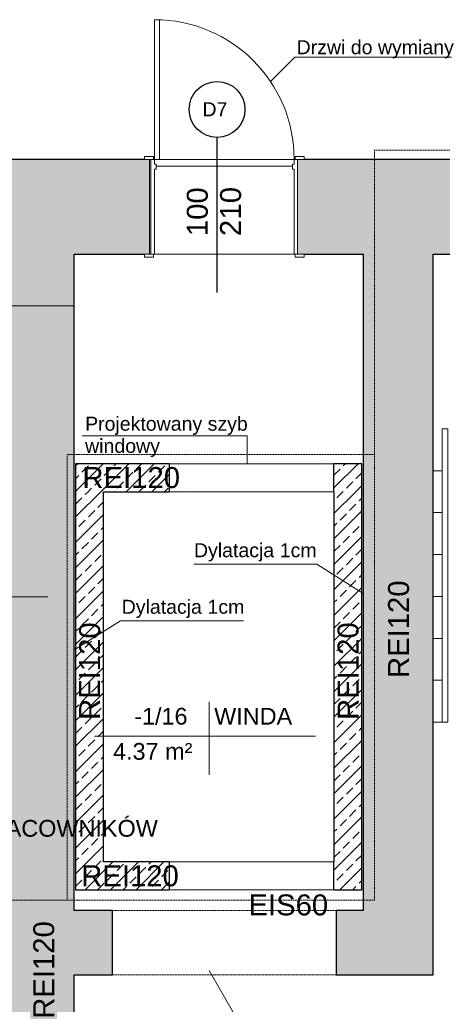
# Model space of a CAD drawing. Header units: centimetres. Extents: x 14504 to 44111, y -18976 to -7683.
# Tile 31 of 141: x 16201 to 16503, y -9418 to -8713. Entities that reach past the tile are written whole.
import ezdxf

# ---------------------------------------------------------------- set-up
doc = ezdxf.new("R2010")
doc.units = ezdxf.units.CM
doc.linetypes.add('Aligning Line 1_8_', pattern=[0.635, 0.3175, -0.3175])
doc.linetypes.add('Ponad', pattern=[0.396875, 0.238125, -0.15875])
for name, color, linetype, lineweight in [('A-AREA-IDEN', 4, 'Continuous', 9), ('A-DETL', 6, 'Continuous', 9), ('A-DETL-GENF', 92, 'Continuous', 9), ('A-DETL-MEDM', 33, 'Continuous', 25), ('A-DETL-THIN', 151, 'Continuous', 9), ('A-DOOR', 31, 'Continuous', 9), ('A-DOOR-FRAM', 31, 'Continuous', 18), ('A-FLOR', 192, 'Continuous', 9), ('A-FLOR-HRAL', 11, 'Continuous', 9), ('A-WALL', 4, 'Continuous', 9), ('A-WALL-PATT', 111, 'Continuous', 25), ('G-ANNO-TEXT', 8, 'Continuous', 9), ('S-STRS', 31, 'Continuous', 9)]:
    doc.layers.add(name, color=color, linetype=linetype, lineweight=lineweight)
doc.styles.add('Arial_1', font='arial.ttf', dxfattribs={"height": 12})
doc.styles.add('Arial_4', font='arial.ttf', dxfattribs={"height": 10})
doc.styles.add('Arial_5', font='arial.ttf', dxfattribs={"height": 15})
pattern_1 = [(45, (0, 0), (-9.123799, 9.123799), []), (45, (9.124, 0), (-9.123799, 9.123799), [6.452, -3.226])]

# ---------------------------------------------------------------- blocks, each defined once
blk = doc.blocks.new('Drzwi-wewnętrzne-jednoskrzydłowe-dwupanelowe-drewniane - 1000 x 2100mm-709013-1_Poziom piwnicy')
at = {"layer": 'A-DOOR', "color": 94}
for p, q in [((-57.135, 36.3175), (-50.635, 36.3175)), ((-57.135, 34.3175), (-57.135, 36.3175)), ((-50.635, 36.3175), (-50.635, 34.3175)), ((50.635, 36.3175), (57.135, 36.3175)), ((50.635, 34.3175), (50.635, 36.3175)), ((57.135, 36.3175), (57.135, 34.3175)), ((-50.635, 34.3175), (-57.135, 34.3175)), ((57.135, 34.3175), (50.635, 34.3175)), ((-57.135, -33.6825), (-50.635, -33.6825)), ((-57.135, -35.6825), (-57.135, -33.6825)), ((-50.635, -33.6825), (-50.635, -35.6825)), ((50.635, -33.6825), (57.135, -33.6825)), ((50.635, -35.6825), (50.635, -33.6825)), ((57.135, -33.6825), (57.135, -35.6825)), ((-50.635, -35.6825), (-57.135, -35.6825)), ((57.135, -35.6825), (50.635, -35.6825))]:
    blk.add_line(p, q, dxfattribs=at)
at = {"layer": 'A-DOOR', "color": 84, "lineweight": 18}
for p, q in [((46.5, -33.6825), (50, -33.6825)), ((46.5, -133.6825), (46.5, -33.6825)), ((50, -33.6825), (50, -133.6825)), ((50, -133.6825), (46.5, -133.6825))]:
    blk.add_line(p, q, dxfattribs=at)
at = {"layer": 'A-DOOR', "color": 94}
blk.add_arc((50, -33.6825), 100, 180, 270, dxfattribs=at)
at = {"layer": 'A-DOOR-FRAM', "color": 84}
for p, q in [((-52.5, 34.3175), (-50, 34.3175)), ((-52.5, -33.6825), (-52.5, 34.3175)), ((-50, 34.3175), (-50, -26.69)), ((50, 34.3175), (52.5, 34.3175)), ((50, -26.69), (50, 34.3175)), ((52.5, 34.3175), (52.5, -33.6825)), ((-50, -26.69), (-48.73, -26.69)), ((-48.73, -26.69), (-48.73, -30.1825)), ((48.73, -26.69), (50, -26.69)), ((48.73, -30.1825), (48.73, -26.69)), ((-50, -33.6825), (-52.5, -33.6825)), ((-50, -30.1825), (-50, -33.6825)), ((-48.73, -30.1825), (-50, -30.1825)), ((50, -30.1825), (48.73, -30.1825)), ((50, -33.6825), (50, -30.1825)), ((52.5, -33.6825), (50, -33.6825))]:
    blk.add_line(p, q, dxfattribs=at)
blk = doc.blocks.new('Otwór drzwiowy - 118x223-651258-1_Poziom piwnicy')
at = {"layer": 'A-DETL-GENF', "linetype": 'Ponad'}
for p, q in [((58.18, 10), (-59.82, 10)), ((-59.82, -10), (58.18, -10))]:
    blk.add_line(p, q, dxfattribs=at)
at = {"layer": 'A-DETL-MEDM'}
for p, q in [((-59.82, 10), (-59.82, -10)), ((58.18, -10), (58.18, 10))]:
    blk.add_line(p, q, dxfattribs=at)
blk = doc.blocks.new('Typ poręczy górnej - Górna poręcz_wewnętrzny_-V7-1_Poziom piwnicy')
at = {"layer": 'A-FLOR-HRAL'}
for p, q in [((16503.16, -9005.71), (16507.16, -9005.71)), ((16503.16, -9035.71), (16503.16, -9005.71)), ((16507.16, -9035.71), (16507.16, -9005.71)), ((16503.16, -9215.71), (16503.16, -9035.71)), ((16507.16, -9215.71), (16507.16, -9035.71)), ((16503.16, -9215.71), (16507.16, -9215.71))]:
    blk.add_line(p, q, dxfattribs=at)
blk = doc.blocks.new('Etyk_pom_1_mala - Etyk_pom_1_mala-219433-1_Poziom piwnicy')
at = {"layer": 'A-AREA-IDEN'}
for p, q in [((-0.0958, 0.1444), (-0.0958, -0.3781)), ((-0.9154, -0.1015), (0.6661, -0.1015))]:
    blk.add_line(p, q, dxfattribs=at)

msp = doc.modelspace()

# ---------------------------------------------------------------- hatches: boundary and pattern name
at = {"layer": 'A-DETL-GENF', "transparency": 33554508}
msp.add_hatch(color=1, dxfattribs=at).paths.add_polyline_path([(16239.62, -8917.71), (16239.62, -8880.71), (16293.62, -8880.71), (16293.62, -8812.71), (16193.62, -8812.71), (16193.62, -8842.71), (16093.62, -8842.71), (16093.62, -8917.71), (16233.71, -8917.71)])
at = {"layer": 'A-WALL-PATT', "lineweight": 9, "transparency": 33554610}
h = msp.add_hatch(color=256, dxfattribs=at)
h.paths.add_polyline_path([(16703.12, -8880.71), (16740.62, -8880.71), (16740.62, -8812.71), (16703.12, -8812.71), (16703.12, -8880.21)])
h.paths.add_polyline_path([(16404.26, -8880.71), (16598.12, -8880.71), (16598.12, -8812.71), (16399.62, -8812.71), (16399.62, -8880.71)])
h.paths.add_polyline_path([(16294.62, -8880.71), (16294.62, -8812.71), (16293.62, -8812.71), (16293.62, -8880.71)])
msp.add_hatch(color=256, dxfattribs=at).paths.add_polyline_path([(16496.62, -9396.71), (16496.62, -8880.71), (16446.62, -8880.71), (16446.62, -9396.71)])
h = msp.add_hatch(color=256, dxfattribs=at)
h.paths.add_polyline_path([(16232.68, -9600.25), (16239.62, -9600.25), (16239.62, -9545.71), (16193.62, -9545.71), (16193.62, -9600.25)])
h.paths.add_polyline_path([(16239.62, -9445.71), (16239.62, -8917.71), (16193.62, -8917.71), (16193.62, -9445.71), (16236.12, -9445.71)])
h = msp.add_hatch(dxfattribs=at)
h.set_pattern_fill('FP_2', color=256, style=0, pattern_type=2)
h.set_pattern_definition(pattern_1)
h.paths.add_polyline_path([(16260.62, -9050.71), (16307.62, -9050.71), (16307.62, -9030.71), (16240.62, -9030.71), (16240.62, -9050.71)])
h.paths.add_polyline_path([(16445.62, -9050.71), (16445.62, -9030.71), (16425.62, -9030.71), (16425.62, -9050.71)])
h = msp.add_hatch(dxfattribs=at)
h.set_pattern_fill('FP_2', color=256, style=0, pattern_type=2)
h.set_pattern_definition(pattern_1)
h.paths.add_polyline_path([(16240.62, -9315.71), (16260.62, -9315.71), (16260.62, -9050.71), (16240.62, -9050.71), (16240.62, -9255.33)])
h = msp.add_hatch(dxfattribs=at)
h.set_pattern_fill('FP_2', color=256, style=0, pattern_type=2)
h.set_pattern_definition(pattern_1)
h.paths.add_polyline_path([(16425.62, -9335.71), (16445.62, -9335.71), (16445.62, -9050.71), (16425.62, -9050.71), (16425.62, -9315.71)])
h = msp.add_hatch(dxfattribs=at)
h.set_pattern_fill('FP_2', color=256, style=0, pattern_type=2)
h.set_pattern_definition(pattern_1)
h.paths.add_polyline_path([(16307.62, -9335.71), (16307.62, -9315.71), (16240.62, -9315.71), (16240.62, -9335.71), (16260.62, -9335.71)])
h = msp.add_hatch(color=256, dxfattribs=at)
h.paths.add_polyline_path([(16446.62, -9396.71), (16446.62, -9350.71), (16427.12, -9350.71), (16427.12, -9396.71)])
h.paths.add_polyline_path([(16267.12, -9396.71), (16267.12, -9350.71), (16239.62, -9350.71), (16239.62, -9396.71)])

# ---------------------------------------------------------------- linework, layer by layer
at = {"layer": 'A-DETL'}
for q in [(16380.12, -8757.05), (16509.65, -8739.52)]:
    msp.add_line((16397.65, -8739.52), q, dxfattribs=at)
at = {"layer": 'A-DETL', "linetype": 'Aligning Line 1_8_', "lineweight": 18}
for p, q in [((16454.62, -8806.25), (16847.13, -8806.25)), ((16454.62, -8806.25), (16454.62, -9343.21)), ((16454.62, -9024.08), (16234.62, -9024.08)), ((16234.62, -9024.08), (16234.62, -9343.21)), ((16454.62, -9343.21), (16187.13, -9343.21))]:
    msp.add_line(p, q, dxfattribs=at)
at = {"layer": 'A-DETL', "linetype": 'Aligning Line 1_8_'}
for p, q in [((16427.12, -9350.71), (16267.12, -9350.71)), ((16427.12, -9396.71), (16267.12, -9396.71))]:
    msp.add_line(p, q, dxfattribs=at)
at = {"layer": 'A-DETL-MEDM'}
msp.add_line((16341.91, -8907.99), (16341.91, -8796.99), dxfattribs=at)
msp.add_circle((16341.91, -8776.99), 20, dxfattribs=at)
at = {"layer": 'A-DETL-THIN'}
for p, q in [((16293.62, -8812.71), (16193.62, -8812.71)), ((16293.62, -8880.71), (16293.62, -8812.71)), ((16239.62, -8917.71), (16239.62, -8880.71)), ((16239.62, -8880.71), (16293.62, -8880.71)), ((16093.62, -8917.71), (16239.62, -8917.71)), ((16363.45, -9010.63), (16245.45, -9010.63)), ((16363.45, -9010.63), (16363.45, -9030.71)), ((16413.36, -9102.71), (16325.36, -9102.71)), ((16413.36, -9102.71), (16446.62, -9123.49)), ((16272.89, -9143.21), (16239.62, -9163.99)), ((16272.89, -9143.21), (16360.89, -9143.21)), ((16367.78, -9448.25), (16336.17, -9393.49))]:
    msp.add_line(p, q, dxfattribs=at)
at = {"layer": 'A-FLOR'}
msp.add_line((16298.39, -8817.71), (16395.85, -8817.71), dxfattribs=at)
at = {"layer": 'A-WALL', "lineweight": 25}
for p, q in [((16289.99, -8812.71), (16193.62, -8812.71)), ((16593.49, -8812.71), (16404.26, -8812.71)), ((16239.62, -9350.71), (16239.62, -8880.71)), ((16239.62, -8880.71), (16289.99, -8880.71)), ((16404.26, -8880.71), (16446.62, -8880.71)), ((16446.62, -8880.71), (16446.62, -9350.71)), ((16496.62, -9396.71), (16496.62, -8880.71)), ((16496.62, -8880.71), (16593.49, -8880.71)), ((16240.62, -9030.71), (16240.62, -9335.71)), ((16307.62, -9030.71), (16240.62, -9030.71)), ((16445.62, -9030.71), (16425.62, -9030.71)), ((16445.62, -9335.71), (16445.62, -9030.71)), ((16260.62, -9315.71), (16260.62, -9050.71)), ((16260.62, -9050.71), (16307.62, -9050.71)), ((16425.62, -9050.71), (16425.62, -9315.71)), ((16307.62, -9315.71), (16260.62, -9315.71)), ((16240.62, -9335.71), (16307.62, -9335.71)), ((16425.62, -9335.71), (16445.62, -9335.71)), ((16267.12, -9350.71), (16239.62, -9350.71)), ((16267.12, -9396.71), (16267.12, -9350.71)), ((16446.62, -9350.71), (16427.12, -9350.71)), ((16427.12, -9350.71), (16427.12, -9396.71)), ((16239.62, -9441.08), (16239.62, -9396.71)), ((16239.62, -9396.71), (16267.12, -9396.71)), ((16427.12, -9396.71), (16496.62, -9396.71))]:
    msp.add_line(p, q, dxfattribs=at)
at = {"layer": 'A-WALL'}
for p, q in [((16300.62, -8812.71), (16397.12, -8812.71)), ((16397.12, -8880.71), (16297.12, -8880.71))]:
    msp.add_line(p, q, dxfattribs=at)
at = {"layer": 'S-STRS'}
for p, q in [((16496.62, -9035.71), (16503.16, -9035.71)), ((16496.62, -9065.71), (16503.16, -9065.71)), ((16496.62, -9095.71), (16503.16, -9095.71)), ((16496.62, -9125.71), (16503.16, -9125.71)), ((16496.62, -9155.71), (16503.16, -9155.71)), ((16496.62, -9185.71), (16503.16, -9185.71)), ((16496.62, -9215.71), (16503.16, -9215.71))]:
    msp.add_line(p, q, dxfattribs=at)
at = {"layer": 'S-STRS', "linetype": 'Ponad'}
for p, q in [((16496.62, -9035.71), (16503.16, -9035.71)), ((16496.62, -9065.71), (16503.16, -9065.71)), ((16496.62, -9095.71), (16503.16, -9095.71)), ((16496.62, -9125.71), (16503.16, -9125.71)), ((16496.62, -9155.71), (16503.16, -9155.71)), ((16496.62, -9185.71), (16503.16, -9185.71)), ((16496.62, -9215.71), (16503.16, -9215.71))]:
    msp.add_line(p, q, dxfattribs=at)

# ---------------------------------------------------------------- block references
at = {"layer": 'A-AREA-IDEN', "xscale": 99.99999999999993, "yscale": 99.99999999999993, "zscale": 99.99999999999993}
for p in [(16154.21, -9115.74), (16345.78, -9215.66)]:
    msp.add_blockref('Etyk_pom_1_mala - Etyk_pom_1_mala-219433-1_Poziom piwnicy', p, dxfattribs=at)
at = {"layer": 'A-DOOR', "color": 94, "rotation": 180}
msp.add_blockref('Drzwi-wewnętrzne-jednoskrzydłowe-dwupanelowe-drewniane - 1000 x 2100mm-709013-1_Poziom piwnicy', (16347.12, -8846.4), dxfattribs=at)
at = {"layer": 'A-DOOR', "rotation": 180}
for p in [(16365.8, -9040.71), (16365.8, -9325.71)]:
    msp.add_blockref('Otwór drzwiowy - 118x223-651258-1_Poziom piwnicy', p, dxfattribs=at)
at = {"layer": 'A-FLOR-HRAL'}
msp.add_blockref('Typ poręczy górnej - Górna poręcz_wewnętrzny_-V7-1_Poziom piwnicy', (0, 0), dxfattribs=at)

# ---------------------------------------------------------------- texts
at = {"layer": 'A-AREA-IDEN', "char_height": 12, "attachment_point": 1, "style": 'Arial_1'}
for s, insert, width in [('-1/16', (16282.59, -9205.49), 49.7046), ('WINDA', (16339.86, -9205.49), 74.5569), ('4.37 m²', (16267.45, -9230.66), 73.7552), ('SZATNIA DLA PRACOWNIKÓW', (16054.6, -9285.76), 321.4767)]:
    msp.add_mtext(s, dxfattribs=dict(at, insert=insert, width=width))
at = {"layer": 'G-ANNO-TEXT', "attachment_point": 1}
for s, insert, char_height, width, style in [('Drzwi do wymiany', (16398.86, -8727.42), 10, 133.8818, 'Arial_4'), ('D7', (16331.46, -8771.86), 10, 21.6456, 'Arial_4'), ('Projektowany szyb ', (16247.44, -8997.03), 10, 144.3038, 'Arial_4'), ('windowy', (16247.44, -9012.9), 10, 64.135, 'Arial_4'), ('REI120', (16245.53, -9033.07), 15, 85.7806, 'Arial_5'), ('Dylatacj', (16325.38, -9087.61), 10, 60.1266, 'Arial_4'), (' 1cm', (16382.93, -9087.61), 10, 36.0759, 'Arial_4'), ('\\fArial|b0|i0|c238|p34|;a', (16374.99, -9087.61), 10, 9.6202, 'Arial_4'), ('Dylatacj', (16273.65, -9128.11), 10, 60.1266, 'Arial_4'), ('\\fArial|b0|i0|c238|p34|;a', (16323.26, -9128.11), 10, 9.6202, 'Arial_4'), (' 1cm', (16331.2, -9128.11), 10, 36.0759, 'Arial_4'), ('REI120', (16244.66, -9318.28), 15, 85.7806, 'Arial_5'), ('EIS60', (16364.39, -9339.1), 15, 69.7468, 'Arial_5')]:
    msp.add_mtext(s, dxfattribs=dict(at, insert=insert, char_height=char_height, width=width, style=style))
at = {"layer": 'G-ANNO-TEXT', "char_height": 15, "attachment_point": 1, "rotation": 90, "style": 'Arial_5'}
for s, insert, width in [('10', (16344.07, -8855.8), 28.8607), ('100', (16320.26, -8867.71), 43.2911), ('\\fArial|b0|i0|c238|p34|;2', (16344.07, -8867.71), 14.4304), ('REI120', (16464.33, -9184.13), 85.7806), ('REI120', (16243.2, -9214.13), 85.7806), ('REI120', (16428.2, -9214.13), 85.7806), ('REI120', (16210.33, -9428.13), 85.7806)]:
    msp.add_mtext(s, dxfattribs=dict(at, insert=insert, width=width))

doc.saveas('drawing.dxf')
